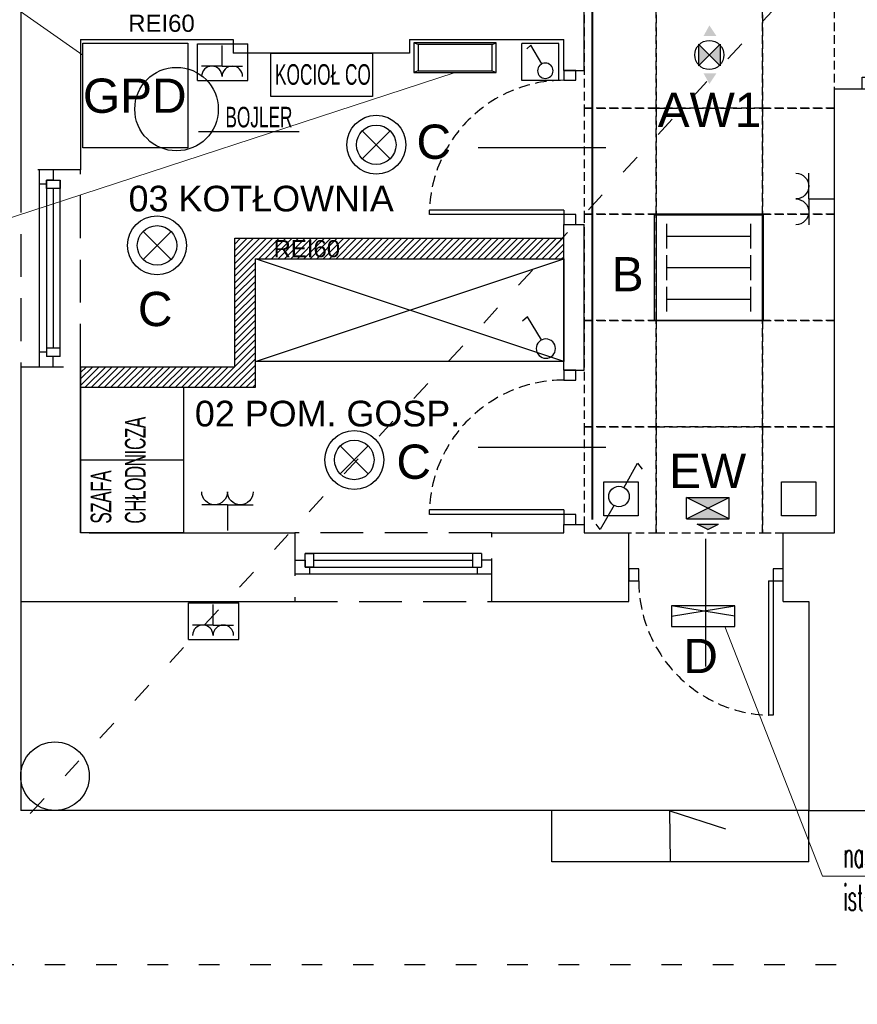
# Model space of a CAD drawing. Header units: millimetres. Extents: x 19325 to 32410, y -4876 to 2807.
# Tile 3 of 72: x 19958 to 20447, y -3290 to -2715. Entities that reach past the tile are written whole.
import ezdxf
from ezdxf import colors
from ezdxf.entities.mleader import LeaderData, LeaderLine
from ezdxf.enums import TextEntityAlignment as Align
from ezdxf.math import Vec2, Vec3

# ---------------------------------------------------------------- set-up
doc = ezdxf.new("R2010")
doc.units = ezdxf.units.MM
for name, pattern in [('ACAD_ISO03W100', [30, 12, -18]), ('DASHED', [0.75, 0.5, -0.25]), ('HIDDEN', [0.375, 0.25, -0.125])]:
    doc.linetypes.add(name, pattern=pattern)
for name, color, linetype, lineweight in [('.WK_WODA_OPIS', 7, 'Continuous', 13), ('2E_INSTA', 40, 'Continuous', 30), ('2E_OPRAWY', 40, 'Continuous', 30), ('2E_OSW-BEZP', 40, 'Continuous', 30), ('2E_OSWIETL', 40, 'Continuous', 30), ('2E_SWIETLOWKI', 40, 'Continuous', 30), ('AMATECH_OPRAWY AWARYJNE', 4, 'Continuous', 30), ('opisy 1', 4, 'Continuous', 13)]:
    doc.layers.add(name, color=color, linetype=linetype, lineweight=lineweight)
for name, color, linetype in [('A-wymiary', 55, 'Continuous'), ('A_drzwi', 3, 'Continuous'), ('A_hatch', 8, 'Continuous'), ('A_meble', 6, 'Continuous'), ('A_okno', 3, 'Continuous'), ('A_opis pom', 1, 'Continuous'), ('A_opis stolarki', 3, 'Continuous'), ('A_OPIS_PPOŻ', 1, 'Continuous'), ('A_SC_MUROWANA_DZIAŁOWA', 42, 'Continuous'), ('A_schody', 3, 'Continuous'), ('A_scianazew', 42, 'Continuous'), ('a_sciany nowe', 2, 'Continuous'), ('A_SUFITY', 2, 'Continuous')]:
    doc.layers.add(name, color=color, linetype=linetype)
doc.styles.add('dar-styl', font='arial.ttf')
doc.styles.add('Opisowy', font='arial.ttf', dxfattribs={"width": 0.8})
doc.styles.add('PITSIMP8', font='pitsimp8')
doc.styles.get("Standard").update_dxf_attribs({"font": 'arial.ttf'})
doc.styles.add('WYMIARY', font='romans.shx', dxfattribs={"width": 0.7})

# ---------------------------------------------------------------- blocks, each defined once
blk = doc.blocks.new('2DEL1116')
for p, q in [((-0.5, 1), (-0.5, 0)), ((-0.45, 0.95), (-0.5, 1)), ((0.5, 1), (-0.5, 1)), ((0.45, 0.95), (0.5, 1)), ((0.5, 0), (0.5, 1)), ((-0.45, 0.95), (-0.45, 0.05)), ((0.45, 0.95), (-0.45, 0.95)), ((0.45, 0.05), (0.45, 0.95)), ((-0.45, 0.05), (-0.5, 0)), ((-0.5, 0), (0.5, 0)), ((-0.45, 0.05), (0.45, 0.05)), ((0.45, 0.05), (0.5, 0))]:
    blk.add_line(p, q)
at = {"linetype": 'ByBlock', "style": 'PITSIMP8', "flags": 9}
for tag, p in [('RAUM/GRUPPE', (-0.305, 0.461)), ('POS.NR.G-LV', (-0.305, 0.441)), ('KENNUNG', (-0.305, 0.381)), ('LEISTUNG', (-0.305, 0.361)), ('FABRIKAT', (-0.305, 0.421)), ('TYP', (-0.305, 0.401)), ('VOLUMENSTROM', (-0.305, 0.341)), ('DRUCK/-STUFE', (-0.305, 0.321)), ('TEMPERATUR', (-0.305, 0.241)), ('ANSCHLUSS', (-0.305, 0.301)), ('GROESSE', (-0.305, 0.281)), ('DN', (-0.305, 0.261)), ('SPANNUNG/FREQUENZ', (-0.305, 0.181)), ('SCHUTZART', (-0.305, 0.201)), ('DREHZAHL', (-0.305, 0.221)), ('GEWICHT', (-0.305, 0.161)), ('FREI', (-0.305, 0.141)), ('FREI', (-0.305, 0.121)), ('FREI', (-0.305, 0.101))]:
    blk.add_attdef(tag, text='', height=0.01, dxfattribs=at).set_placement(p, align=Align.MIDDLE)
blk = doc.blocks.new('*U41')
at = {"color": 0}
for p, q in [((0, -91.5), (-88, -91.5)), ((-88, -94.5), (-88, -91.5)), ((0, -94.5), (-88, -94.5)), ((0, -91.5), (0, -94.5))]:
    blk.add_line(p, q, dxfattribs=at)
for points in [[(8, -6.5), (8, 0), (0, 0), (0, -6.5)], [(8, -101), (8, -94.5), (0, -94.5), (0, -101)]]:
    blk.add_lwpolyline(points, close=True, dxfattribs=at)
at = {"color": 0, "linetype": 'DASHED', "ltscale": 15}
blk.add_arc((0, -94.5), 88, 90, 178.04636, dxfattribs=at)
at = {"layer": 'A_opis stolarki'}
blk.add_line((-56.09, -50.5), (27.54, -50.5), dxfattribs=at)
at = {"layer": 'A_opis stolarki', "ltscale": 0.5, "style": 'dar-styl'}
blk.add_attdef('ODPORNOŚĆ_OGNIOWA', text='', height=15, rotation=90, dxfattribs=at).set_placement((-55.91, -50.5), align=Align.TOP_CENTER)
blk.add_attdef('SYMBOL_DRZWI1', text='', height=14, dxfattribs=at).set_placement((-16.77, -50.5), align=Align.BOTTOM_CENTER)
blk.add_attdef('SYMBOL_DRZWI2', text='', height=14, dxfattribs=at).set_placement((-16.77, -53.5), align=Align.TOP_CENTER)
blk = doc.blocks.new('*U42')
at = {"color": 0}
for p, q in [((0, -91.5), (-88, -91.5)), ((-88, -94.5), (-88, -91.5)), ((0, -94.5), (-88, -94.5)), ((0, -91.5), (0, -94.5))]:
    blk.add_line(p, q, dxfattribs=at)
for points in [[(8, -6.5), (8, 0), (0, 0), (0, -6.5)], [(8, -101), (8, -94.5), (0, -94.5), (0, -101)]]:
    blk.add_lwpolyline(points, close=True, dxfattribs=at)
at = {"color": 0, "linetype": 'DASHED', "ltscale": 15}
blk.add_arc((0, -94.5), 88, 90, 178.04636, dxfattribs=at)
at = {"layer": 'A_opis stolarki'}
blk.add_line((-56.09, -50.5), (27.54, -50.5), dxfattribs=at)
at = {"layer": 'A_opis stolarki', "ltscale": 0.5, "style": 'dar-styl'}
blk.add_attdef('ODPORNOŚĆ_OGNIOWA', text='', height=15, rotation=90, dxfattribs=at).set_placement((-55.91, -50.5), align=Align.TOP_CENTER)
blk.add_attdef('SYMBOL_DRZWI1', text='', height=14, dxfattribs=at).set_placement((-16.77, -50.5), align=Align.BOTTOM_CENTER)
blk.add_attdef('SYMBOL_DRZWI2', text='', height=14, dxfattribs=at).set_placement((-16.77, -53.5), align=Align.TOP_CENTER)
blk = doc.blocks.new('*U44')
at = {"color": 0}
for p, q in [((-28.55, -91.5), (-28.55, -94.5)), ((-28.55, -91.5), (59.45, -91.5)), ((-28.55, -94.5), (59.45, -94.5)), ((59.45, -94.5), (59.45, -91.5))]:
    blk.add_line(p, q, dxfattribs=at)
for points in [[(-36.55, -6.5), (-36.55, 0), (-28.55, 0), (-28.55, -6.5)], [(-36.55, -101), (-36.55, -94.5), (-28.55, -94.5), (-28.55, -101)]]:
    blk.add_lwpolyline(points, close=True, dxfattribs=at)
at = {"color": 0, "linetype": 'DASHED', "ltscale": 15}
blk.add_arc((-28.55, -94.5), 88, 1.9536, 90, dxfattribs=at)
at = {"layer": 'A_opis stolarki'}
blk.add_line((-56.09, -50.5), (27.54, -50.5), dxfattribs=at)
at = {"layer": 'A_opis stolarki', "ltscale": 0.5, "style": 'dar-styl', "text_generation_flag": 2}
blk.add_attdef('ODPORNOŚĆ_OGNIOWA', text='', height=15, rotation=270, dxfattribs=at).set_placement((27.36, -50.5), align=Align.TOP_CENTER)
at = {"layer": 'A_opis stolarki', "ltscale": 0.5, "style": 'dar-styl'}
blk.add_attdef('SYMBOL_DRZWI1', text='', height=14, dxfattribs=at).set_placement((-16.77, -50.5), align=Align.BOTTOM_CENTER)
blk.add_attdef('SYMBOL_DRZWI2', text='', height=14, dxfattribs=at).set_placement((-16.77, -53.5), align=Align.TOP_CENTER)
blk = doc.blocks.new('2DEL_813')
for p, q in [((-1.954, -1.43), (-1.954, 1.43)), ((-1.954, 1.43), (1.954, 1.43)), ((-0.043, -0.305), (-0.043, 1.295)), ((1.954, -1.43), (1.954, 1.43)), ((-0.043, -0.305), (-1.643, -0.305)), ((-0.043, -0.305), (1.557, -0.305)), ((-1.954, -1.43), (1.954, -1.43))]:
    blk.add_line(p, q)
for centre in [(-0.843, -1.105), (0.757, -1.105)]:
    blk.add_arc(centre, 0.8, 0, 180)
at = {"linetype": 'ByBlock', "style": 'PITSIMP8', "flags": 9}
for tag, p in [('SPANNUNG/FREQUENZ', (-0.076, -0.671)), ('VOLUMENSTROM', (-0.076, -0.511)), ('RAUM/GRUPPE', (-0.076, -0.391)), ('DRUCK/-STUFE', (-0.076, -0.531)), ('BEZEICHNUNG', (-0.076, -0.371)), ('TEMPERATUR', (-0.076, -0.611)), ('POS.NR.G-LV', (-0.076, -0.411)), ('ANSCHLUSS', (-0.076, -0.551)), ('SCHUTZART', (-0.076, -0.651)), ('DREHZAHL', (-0.076, -0.631)), ('KENNUNG', (-0.076, -0.471)), ('LEISTUNG', (-0.076, -0.491)), ('FABRIKAT', (-0.076, -0.431)), ('GROESSE', (-0.076, -0.571)), ('GEWICHT', (-0.076, -0.691)), ('FREI', (-0.076, -0.711)), ('FREI', (-0.076, -0.731)), ('FREI', (-0.076, -0.751)), ('TYP', (-0.076, -0.451)), ('DN', (-0.076, -0.591))]:
    blk.add_attdef(tag, text='', height=0.01, dxfattribs=at).set_placement(p, align=Align.MIDDLE)
blk = doc.blocks.new('_None')
blk = doc.blocks.new('*U7')
for p, q in [((0, -91.5), (-88, -91.5)), ((-88, -94.5), (-88, -91.5)), ((0, -94.5), (-88, -94.5)), ((0, -91.5), (0, -94.5))]:
    blk.add_line(p, q)
for points in [[(8, -6.5), (8, 0), (0, 0), (0, -6.5)], [(8, -101), (8, -94.5), (0, -94.5), (0, -101)]]:
    blk.add_lwpolyline(points, close=True)
at = {"linetype": 'DASHED', "ltscale": 15}
blk.add_arc((0, -94.5), 88, 90, 178.04636, dxfattribs=at)
at = {"layer": 'A_opis stolarki'}
blk.add_line((-56.09, -50.5), (27.54, -50.5), dxfattribs=at)
at = {"layer": 'A_opis stolarki', "ltscale": 0.5, "style": 'dar-styl'}
blk.add_attdef('ODPORNOŚĆ_OGNIOWA', text='', height=15, rotation=94.06326, dxfattribs=at).set_placement((-95.88, -56.3), align=Align.TOP_CENTER)
blk.add_attdef('SYMBOL_DRZWI1', text='', height=14, dxfattribs=at).set_placement((-16.77, -50.5), align=Align.BOTTOM_CENTER)
blk.add_attdef('SYMBOL_DRZWI2', text='', height=14, dxfattribs=at).set_placement((-16.77, -53.5), align=Align.TOP_CENTER)
blk = doc.blocks.new('2DEL_506')
for p, q in [((0.5, 1), (-0.5, 1)), ((-0.5, 0.5), (0.5, 1)), ((0.5, 0.5), (-0.5, 1)), ((-0.5, 1), (-0.5, 0)), ((0.5, 0), (0.5, 1)), ((-0.5, 0), (0.5, 0))]:
    blk.add_line(p, q)
at = {"linetype": 'ByBlock', "style": 'PITSIMP8', "flags": 9}
for tag, p in [('VOLUMENSTROM', (-0.219, 0.469)), ('RAUM/GRUPPE', (-0.219, 0.589)), ('BEZEICHNUNG', (-0.219, 0.609)), ('POS.NR.G-LV', (-0.219, 0.569)), ('KENNUNG', (-0.219, 0.509)), ('LEISTUNG', (-0.219, 0.489)), ('FABRIKAT', (-0.219, 0.549)), ('TYP', (-0.219, 0.529)), ('SPANNUNG/FREQUENZ', (-0.219, 0.309)), ('DRUCK/-STUFE', (-0.219, 0.449)), ('TEMPERATUR', (-0.219, 0.369)), ('ANSCHLUSS', (-0.219, 0.429)), ('SCHUTZART', (-0.219, 0.329)), ('DREHZAHL', (-0.219, 0.349)), ('GROESSE', (-0.219, 0.409)), ('DN', (-0.219, 0.389)), ('GEWICHT', (-0.219, 0.289)), ('FREI', (-0.219, 0.269)), ('FREI', (-0.219, 0.249)), ('FREI', (-0.219, 0.229))]:
    blk.add_attdef(tag, text='', height=0.01, dxfattribs=at).set_placement(p, align=Align.MIDDLE)
blk = doc.blocks.new('2DEL_019')
for q in [(-2, 0), (0, -2), (2, 0)]:
    blk.add_line((0, 0), q)
for centre in [(-1, 1), (1, 1)]:
    blk.add_arc(centre, 1, 180, 0)
at = {"linetype": 'ByBlock', "style": 'PITSIMP8', "flags": 9}
for tag, p in [('SPANNUNG/FREQUENZ', (-0.164, 0.195)), ('VOLUMENSTROM', (-0.164, 0.355)), ('RAUM/GRUPPE', (-0.164, 0.475)), ('DRUCK/-STUFE', (-0.164, 0.335)), ('BEZEICHNUNG', (-0.164, 0.495)), ('TEMPERATUR', (-0.164, 0.255)), ('POS.NR.G-LV', (-0.164, 0.455)), ('ANSCHLUSS', (-0.164, 0.315)), ('SCHUTZART', (-0.164, 0.215)), ('DREHZAHL', (-0.164, 0.235)), ('KENNUNG', (-0.164, 0.395)), ('LEISTUNG', (-0.164, 0.375)), ('FABRIKAT', (-0.164, 0.435)), ('GROESSE', (-0.164, 0.295)), ('GEWICHT', (-0.164, 0.175)), ('FREI', (-0.164, 0.155)), ('FREI', (-0.164, 0.135)), ('FREI', (-0.164, 0.115)), ('TYP', (-0.164, 0.415)), ('DN', (-0.164, 0.275))]:
    blk.add_attdef(tag, text='', height=0.01, dxfattribs=at).set_placement(p, align=Align.MIDDLE)
blk = doc.blocks.new('2DEL_487')
for p, q in [((-0.346, -0.682), (-1.422, -2.474)), ((-1.422, -2.474), (-1.808, -2.132))]:
    blk.add_line(p, q)
blk.add_circle((0, 0), 0.75)
at = {"linetype": 'ByBlock', "style": 'PITSIMP8', "flags": 9}
for tag, p in [('VOLUMENSTROM', (-0.296, 0.015)), ('RAUM/GRUPPE', (-0.296, 0.135)), ('DRUCK/-STUFE', (-0.296, -0.005)), ('BEZEICHNUNG', (-0.296, 0.155)), ('POS.NR.G-LV', (-0.296, 0.115)), ('KENNUNG', (-0.296, 0.055)), ('LEISTUNG', (-0.296, 0.035)), ('FABRIKAT', (-0.296, 0.095)), ('TYP', (-0.296, 0.075)), ('SPANNUNG/FREQUENZ', (-0.296, -0.145)), ('TEMPERATUR', (-0.296, -0.085)), ('ANSCHLUSS', (-0.296, -0.025)), ('SCHUTZART', (-0.296, -0.125)), ('DREHZAHL', (-0.296, -0.105)), ('GROESSE', (-0.296, -0.045)), ('GEWICHT', (-0.296, -0.165)), ('FREI', (-0.296, -0.185)), ('FREI', (-0.296, -0.205)), ('FREI', (-0.296, -0.225)), ('DN', (-0.296, -0.065))]:
    blk.add_attdef(tag, text='', height=0.01, dxfattribs=at).set_placement(p, align=Align.MIDDLE)
blk = doc.blocks.new('2DEL_739')
for p, q in [((0.102, 0.102), (-0.102, -0.102)), ((-0.102, 0.102), (0.102, -0.102))]:
    blk.add_line(p, q)
for radius in [0.215, 0.1443]:
    blk.add_circle((0, 0), radius)
at = {"linetype": 'ByBlock', "style": 'PITSIMP8', "flags": 9}
for tag, p in [('RAUM/GRUPPE', (-0.1743, 0.0985)), ('BEZEICHNUNG', (-0.1743, 0.1185)), ('POS.NR.G-LV', (-0.1743, 0.0785)), ('KENNUNG', (-0.1743, 0.0185)), ('LEISTUNG', (-0.1743, -0.0015)), ('FABRIKAT', (-0.1743, 0.0585)), ('TYP', (-0.1743, 0.0385)), ('VOLUMENSTROM', (-0.1743, -0.0215)), ('DRUCK/-STUFE', (-0.1743, -0.0415)), ('ANSCHLUSS', (-0.1743, -0.0615)), ('TEMPERATUR', (-0.1743, -0.1215)), ('DREHZAHL', (-0.1743, -0.1415)), ('GROESSE', (-0.1743, -0.0815)), ('DN', (-0.1743, -0.1015)), ('SPANNUNG/FREQUENZ', (-0.1743, -0.1815)), ('SCHUTZART', (-0.1743, -0.1615)), ('GEWICHT', (-0.1743, -0.2015)), ('FREI', (-0.1743, -0.2215)), ('FREI', (-0.1743, -0.2415)), ('FREI', (-0.1743, -0.2615))]:
    blk.add_attdef(tag, text='', height=0.01, dxfattribs=at).set_placement(p, align=Align.MIDDLE)
blk = doc.blocks.new('2DEL_520')
for p, q in [((0.5, -0.5), (-0.5, 0.5)), ((-0.5, -0.5), (0.5, 0.5)), ((-0.5, 0.5), (0.5, 0.5)), ((-0.5, -0.5), (-0.5, 0.5)), ((0.5, -0.5), (0.5, 0.5)), ((-0.498, -0.5), (0.5, -0.5)), ((0, -1), (-0.25, -0.75)), ((-0.25, -0.75), (0.25, -0.75)), ((0, -1), (0.25, -0.75))]:
    blk.add_line(p, q)
for points in [[(-0.5, 0.5), (0, 0), (0.5, 0.5)], [(-0.5, -0.5), (0, 0), (0.5, -0.5)], [(0.25, -0.75), (-0.25, -0.75), (0, -1)]]:
    blk.add_solid(points)
at = {"linetype": 'ByBlock', "style": 'PITSIMP8', "flags": 9}
for tag, p in [('VOLUMENSTROM', (-0.513, 0.067)), ('DRUCK/-STUFE', (-0.513, 0.047)), ('BEZEICHNUNG', (-0.513, 0.207)), ('RAUM/GRUPPE', (-0.513, 0.187)), ('POS.NR.G-LV', (-0.513, 0.167)), ('ANSCHLUSS', (-0.513, 0.027)), ('KENNUNG', (-0.513, 0.107)), ('LEISTUNG', (-0.513, 0.087)), ('FABRIKAT', (-0.513, 0.147)), ('GROESSE', (-0.513, 0.007)), ('TYP', (-0.513, 0.127)), ('SPANNUNG/FREQUENZ', (-0.513, -0.093)), ('TEMPERATUR', (-0.513, -0.033)), ('SCHUTZART', (-0.513, -0.073)), ('DREHZAHL', (-0.513, -0.053)), ('GEWICHT', (-0.513, -0.113)), ('FREI', (-0.513, -0.133)), ('FREI', (-0.513, -0.153)), ('FREI', (-0.513, -0.173)), ('DN', (-0.513, -0.013))]:
    blk.add_attdef(tag, text='', height=0.01, dxfattribs=at).set_placement(p, align=Align.MIDDLE)
blk = doc.blocks.new('2DEL_809')
for p, q in [((-1.43, -1.43), (-1.43, 1.43)), ((-1.43, 1.43), (1.43, 1.43)), ((-0.114, -0.132), (0.746, 1.301)), ((0.746, 1.301), (1.055, 1.028)), ((1.43, -1.43), (1.43, 1.43)), ((-1.43, -1.43), (1.43, -1.43))]:
    blk.add_line(p, q)
blk.add_circle((-0.391, -0.678), 0.6)
at = {"linetype": 'ByBlock', "style": 'PITSIMP8', "flags": 9}
for tag, p in [('VOLUMENSTROM', (-0.336, -0.618)), ('DRUCK/-STUFE', (-0.336, -0.638)), ('BEZEICHNUNG', (-0.336, -0.478)), ('RAUM/GRUPPE', (-0.336, -0.498)), ('TEMPERATUR', (-0.336, -0.718)), ('POS.NR.G-LV', (-0.336, -0.518)), ('ANSCHLUSS', (-0.336, -0.658)), ('SCHUTZART', (-0.336, -0.758)), ('DREHZAHL', (-0.336, -0.738)), ('KENNUNG', (-0.336, -0.578)), ('LEISTUNG', (-0.336, -0.598)), ('FABRIKAT', (-0.336, -0.538)), ('GROESSE', (-0.336, -0.678)), ('TYP', (-0.336, -0.558)), ('DN', (-0.336, -0.698)), ('SPANNUNG/FREQUENZ', (-0.336, -0.778)), ('GEWICHT', (-0.336, -0.798)), ('FREI', (-0.336, -0.818)), ('FREI', (-0.336, -0.838)), ('FREI', (-0.336, -0.858))]:
    blk.add_attdef(tag, text='', height=0.01, dxfattribs=at).set_placement(p, align=Align.MIDDLE)
blk = doc.blocks.new('2DEL_078')
at = {"color": 0}
for p, q in [((-0.3844, 0.1818), (-0.3844, 0.4182)), ((0.3844, 0.1818), (0.3844, 0.4182)), ((-0.3844, -0.1182), (-0.3844, 0.1182)), ((0.3844, -0.1182), (0.3844, 0.1182)), ((-0.3844, -0.4182), (-0.3844, -0.1818)), ((0.3844, -0.4182), (0.3844, -0.1818))]:
    blk.add_line(p, q, dxfattribs=at)
for p, q in [((-0.3844, 0.3), (0.3844, 0.3)), ((-0.3844, 0), (0.3844, 0)), ((-0.3844, -0.3), (0.3844, -0.3))]:
    blk.add_line(p, q)
blk.add_lwpolyline([(-0.5, -0.5), (0.5, -0.5), (0.5, 0.5), (-0.5, 0.5)], close=True)
at = {"linetype": 'ByBlock', "style": 'PITSIMP8', "flags": 9}
for tag, p in [('RAUM/GRUPPE', (-0.2341, 0.1393)), ('BEZEICHNUNG', (-0.2341, 0.1593)), ('POS.NR.G-LV', (-0.2341, 0.1193)), ('FABRIKAT', (-0.2341, 0.0993)), ('VOLUMENSTROM', (-0.2341, 0.0193)), ('DRUCK/-STUFE', (-0.2341, -0.0007)), ('KENNUNG', (-0.2341, 0.0593)), ('LEISTUNG', (-0.2341, 0.0393)), ('TYP', (-0.2341, 0.0793)), ('TEMPERATUR', (-0.2341, -0.0807)), ('ANSCHLUSS', (-0.2341, -0.0207)), ('GROESSE', (-0.2341, -0.0407)), ('DN', (-0.2341, -0.0607)), ('SPANNUNG/FREQUENZ', (-0.2341, -0.1407)), ('SCHUTZART', (-0.2341, -0.1207)), ('DREHZAHL', (-0.2341, -0.1007)), ('GEWICHT', (-0.2341, -0.1607)), ('FREI', (-0.2341, -0.1807)), ('FREI', (-0.2341, -0.2007)), ('FREI', (-0.2341, -0.2207))]:
    blk.add_attdef(tag, text='', height=0.01, dxfattribs=at).set_placement(p, align=Align.MIDDLE)
blk = doc.blocks.new('2DEL_495')
for p, q in [((0.354, 0.354), (-0.354, -0.354)), ((-0.354, 0.354), (0.354, -0.354))]:
    blk.add_line(p, q)
blk.add_circle((0, 0), 0.5)
at = {"linetype": 'ByBlock', "style": 'PITSIMP8', "flags": 9}
for tag, p in [('RAUM/GRUPPE', (-0.217, 0.424)), ('BEZEICHNUNG', (-0.217, 0.444)), ('POS.NR.G-LV', (-0.217, 0.404)), ('KENNUNG', (-0.217, 0.344)), ('FABRIKAT', (-0.217, 0.384)), ('TYP', (-0.217, 0.364)), ('SPANNUNG/FREQUENZ', (-0.217, 0.144)), ('VOLUMENSTROM', (-0.217, 0.304)), ('DRUCK/-STUFE', (-0.217, 0.284)), ('TEMPERATUR', (-0.217, 0.204)), ('ANSCHLUSS', (-0.217, 0.264)), ('SCHUTZART', (-0.217, 0.164)), ('DREHZAHL', (-0.217, 0.184)), ('LEISTUNG', (-0.217, 0.324)), ('GROESSE', (-0.217, 0.244)), ('GEWICHT', (-0.217, 0.124)), ('FREI', (-0.217, 0.104)), ('FREI', (-0.217, 0.084)), ('FREI', (-0.217, 0.064)), ('DN', (-0.217, 0.224))]:
    blk.add_attdef(tag, text='', height=0.01, dxfattribs=at).set_placement(p, align=Align.MIDDLE)
blk = doc.blocks.new('2DEL_066')
for p, q in [((0.25, 0.25), (-0.25, -0.25)), ((-0.25, 0.25), (0.25, 0.25)), ((0.25, -0.25), (-0.25, 0.25)), ((0.25, -0.25), (-0.25, 0.25)), ((-0.25, -0.25), (0.25, 0.25)), ((-0.25, -0.25), (0.25, -0.25))]:
    blk.add_line(p, q)
for points in [[(0.25, 0.25), (0, 0), (-0.25, 0.25)], [(-0.25, -0.25), (0, 0), (0.25, -0.25)]]:
    blk.add_solid(points)
at = {"linetype": 'ByBlock', "style": 'PITSIMP8', "flags": 9}
for tag, p in [('VOLUMENSTROM', (-0.262, 0.021)), ('RAUM/GRUPPE', (-0.262, 0.141)), ('DRUCK/-STUFE', (-0.262, 0.001)), ('BEZEICHNUNG', (-0.262, 0.161)), ('POS.NR.G-LV', (-0.262, 0.121)), ('KENNUNG', (-0.262, 0.061)), ('LEISTUNG', (-0.262, 0.041)), ('FABRIKAT', (-0.262, 0.101)), ('TYP', (-0.262, 0.081)), ('SPANNUNG/FREQUENZ', (-0.262, -0.139)), ('TEMPERATUR', (-0.262, -0.079)), ('ANSCHLUSS', (-0.262, -0.019)), ('SCHUTZART', (-0.262, -0.119)), ('DREHZAHL', (-0.262, -0.099)), ('GROESSE', (-0.262, -0.039)), ('GEWICHT', (-0.262, -0.159)), ('FREI', (-0.262, -0.179)), ('FREI', (-0.262, -0.199)), ('FREI', (-0.262, -0.219)), ('DN', (-0.262, -0.059))]:
    blk.add_attdef(tag, text='', height=0.01, dxfattribs=at).set_placement(p, align=Align.MIDDLE)
blk = doc.blocks.new('AW1')
at = {"layer": '2E_OSW-BEZP', "xscale": 25, "yscale": 25, "zscale": 25}
blk.add_blockref('2DEL_066', (59966.63, -882.37), dxfattribs=at)
at = {"layer": '2E_OSWIETL', "xscale": 17, "yscale": 17, "zscale": 17}
blk.add_blockref('2DEL_495', (59966.63, -882.37), dxfattribs=at)
blk = doc.blocks.new('AW2')
at = {"layer": '2E_OSW-BEZP'}
for points in [[(59955.61, -964.97), (59949.36, -961.52), (59955.61, -957.36)], [(59977.27, -957.36), (59983.52, -961.52), (59977.27, -964.97)]]:
    blk.add_solid(points, dxfattribs=at)
at = {"layer": 'A-wymiary', "lineweight": -3}
blk.add_blockref('AW1', (0, -79.19), dxfattribs=at)
blk = doc.blocks.new('2DEL_006')
for p, q in [((0.389, 0.676), (1.432, 2.599)), ((1.432, 2.599), (1.808, 2.132)), ((-0.379, -0.673), (-1.456, -2.568)), ((-1.456, -2.568), (-1.789, -2.148))]:
    blk.add_line(p, q)
blk.add_circle((0, 0), 0.797)
at = {"linetype": 'ByBlock', "style": 'PITSIMP8', "flags": 9}
for tag, p in [('VOLUMENSTROM', (-0.262, 0.021)), ('RAUM/GRUPPE', (-0.262, 0.141)), ('DRUCK/-STUFE', (-0.262, 0.001)), ('BEZEICHNUNG', (-0.262, 0.161)), ('POS.NR.G-LV', (-0.262, 0.121)), ('KENNUNG', (-0.262, 0.061)), ('LEISTUNG', (-0.262, 0.041)), ('FABRIKAT', (-0.262, 0.101)), ('TYP', (-0.262, 0.081)), ('SPANNUNG/FREQUENZ', (-0.262, -0.139)), ('TEMPERATUR', (-0.262, -0.079)), ('ANSCHLUSS', (-0.262, -0.019)), ('SCHUTZART', (-0.262, -0.119)), ('DREHZAHL', (-0.262, -0.099)), ('GROESSE', (-0.262, -0.039)), ('GEWICHT', (-0.262, -0.159)), ('FREI', (-0.262, -0.179)), ('FREI', (-0.262, -0.199)), ('FREI', (-0.262, -0.219)), ('DN', (-0.262, -0.059))]:
    blk.add_attdef(tag, text='', height=0.01, dxfattribs=at).set_placement(p, align=Align.MIDDLE)

msp = doc.modelspace()

# ---------------------------------------------------------------- hatches: boundary and pattern name
at = {"layer": 'A_hatch'}
h = msp.add_hatch(dxfattribs=at)
h.set_pattern_fill('COMMON_BRICK', color=256)
h.set_pattern_definition([(45, (126731.333, 2800.716), (-1.88090404, 1.88090404), [])])
h.paths.add_polyline_path([(19993.98, -2929.48), (19993.98, -2917.48), (20083.98, -2917.48), (20083.98, -2842.48), (20275.98, -2842.48), (20275.98, -2854.48), (20095.98, -2854.48), (20095.98, -2929.48)])
h.paths.add_polyline_path([(20226.98, -2181.47), (20226.98, -2418.47), (20275.98, -2418.47), (20275.98, -2481.47), (20287.98, -2481.47), (20287.98, -2418.47), (20302.98, -2418.47), (20302.98, -2406.47), (20238.98, -2406.47), (20238.98, -2284.47), (20238.98, -2284.47), (20238.98, -2181.47)])
h.paths.add_polyline_path([(20158.98, -2156.47), (20158.98, -2181.47), (20248.98, -2181.47), (20248.98, -2156.47)])
h.paths.add_polyline_path([(20402.98, -2418.47), (20402.98, -2406.47), (20438.98, -2406.47), (20438.98, -2418.47)])

# ---------------------------------------------------------------- linework, layer by layer
at = {"linetype": 'DASHED', "ltscale": 50}
for points in [[(19993.98, -2802.47), (19958.98, -2802.48), (19958.98, -2917.47), (19993.98, -2917.47)], [(20118.98, -3014.47), (20118.98, -3054.47), (20233.98, -3054.47), (20233.98, -3014.47)]]:
    msp.add_lwpolyline(points, close=True, dxfattribs=at)
at = {"layer": 'A_meble'}
for p, q in [((20095.98, -2914.48), (20275.98, -2854.48)), ((20275.98, -2914.47), (20095.98, -2854.48)), ((20053.98, -2971.97), (19993.98, -2971.97))]:
    msp.add_line(p, q, dxfattribs=at)
for points in [[(20104.95, -2734.47), (20164.38, -2734.47), (20164.38, -2759.75), (20104.95, -2759.75)], [(20095.98, -2854.48), (20275.98, -2854.48), (20275.98, -2914.48), (20095.98, -2914.48)], [(19993.98, -3014.47), (19993.98, -2929.48), (20053.98, -2929.48), (20053.98, -3014.47)]]:
    msp.add_lwpolyline(points, close=True, dxfattribs=at)
msp.add_circle((20049.96, -2767.07), 24.38, dxfattribs=at)
at = {"layer": 'A_okno'}
for p, q in [((19969.97, -2810.97, 0), (19969.97, -2802.47, 0)), ((19977.97, -2802.47, 0), (19977.97, -2808.47, 0)), ((19973.97, -2808.47, 0), (19981.97, -2808.47, 0)), ((19973.97, -2813.47, 0), (19973.97, -2808.47, 0)), ((19977.97, -2808.47, 0), (19973.97, -2808.47, 0)), ((19973.97, -2808.47, 0), (19973.98, -2859.98, -0.02)), ((19981.98, -2859.98, -0.02), (19981.97, -2808.47, 0)), ((19981.97, -2808.47, 0), (19981.97, -2813.47, 0)), ((19973.97, -2810.97, 0), (19969.97, -2810.97, 0)), ((19969.98, -2859.98, -0.02), (19969.97, -2810.97, 0)), ((19977.47, -2813.47, 0), (19973.97, -2813.47, 0)), ((19981.97, -2813.47, 0), (19973.97, -2813.47, 0)), ((19977.97, -2813.47, 0), (19977.98, -2859.98, -0.02)), ((19981.97, -2813.47, 0), (19978.47, -2813.47, 0)), ((19969.98, -2917.48, -0.05), (19969.98, -2859.98, -0.02)), ((19973.98, -2859.98, -0.02), (19973.98, -2911.48, -0.04)), ((19977.98, -2859.98, -0.02), (19977.98, -2906.48, -0.04)), ((19981.98, -2911.48, -0.05), (19981.98, -2859.98, -0.02)), ((19973.98, -2906.48, -0.04), (19981.98, -2906.48, -0.04)), ((19973.98, -2908.98, -0.04), (19969.98, -2908.98, -0.04)), ((19981.98, -2911.48, -0.04), (19973.98, -2911.48, -0.04)), ((19977.98, -2917.48, -0.04), (19977.98, -2911.48, -0.04)), ((20176.48, -3026.47, -0.02), (20124.98, -3026.47, 0)), ((20124.98, -3034.47, 0), (20124.98, -3026.47, 0)), ((20124.98, -3026.47, 0), (20129.98, -3026.47, 0)), ((20129.98, -3026.47, 0), (20129.98, -3029.97, 0)), ((20129.98, -3026.47, 0), (20129.98, -3034.47, 0)), ((20227.98, -3026.47, -0.05), (20176.48, -3026.47, -0.02)), ((20222.98, -3034.47, -0.04), (20222.98, -3026.47, -0.04)), ((20227.98, -3026.47, -0.04), (20227.98, -3034.47, -0.04)), ((20118.98, -3030.47, 0), (20124.98, -3030.47, 0)), ((20124.98, -3030.47, 0), (20124.98, -3034.47, 0)), ((20129.98, -3034.47, 0), (20124.98, -3034.47, 0)), ((20124.98, -3034.47, 0), (20176.48, -3034.47, -0.02)), ((20127.48, -3034.47, 0), (20127.48, -3038.47, 0)), ((20129.98, -3030.47, 0), (20176.48, -3030.47, -0.02)), ((20129.98, -3030.97, 0), (20129.98, -3034.47, 0)), ((20176.48, -3030.47, -0.02), (20222.98, -3030.47, -0.04)), ((20176.48, -3034.47, -0.02), (20227.98, -3034.47, -0.04)), ((20225.48, -3034.47, -0.04), (20225.48, -3038.47, -0.04)), ((20233.98, -3030.47, -0.04), (20227.98, -3030.47, -0.04)), ((20127.48, -3038.47, 0), (20118.98, -3038.47, 0)), ((20176.48, -3038.47, -0.02), (20127.48, -3038.47, 0)), ((20233.98, -3038.47, -0.05), (20176.48, -3038.47, -0.02))]:
    msp.add_line(p, q, dxfattribs=at)
at = {"layer": 'A_SC_MUROWANA_DZIAŁOWA', "color": 2, "lineweight": 40}
msp.add_line((20292.57, -2405.73), (20292.57, -3006.59), dxfattribs=at)
at = {"layer": 'A_SC_MUROWANA_DZIAŁOWA', "linetype": 'ACAD_ISO03W100'}
msp.add_line((19883.01, -3266.41), (20433.98, -2670.56), dxfattribs=at)
at = {"layer": 'A_SC_MUROWANA_DZIAŁOWA'}
for p, q in [((20082.98, -2726.47), (20082.98, -2734.47)), ((20185.98, -2726.47), (20185.98, -2734.47)), ((20185.98, -2734.47), (20082.98, -2734.47)), ((20458.98, -2755.47), (20433.98, -2755.47)), ((20121.52, -2780.24), (20062.7, -2780.24))]:
    msp.add_line(p, q, dxfattribs=at)
at = {"layer": 'A_SC_MUROWANA_DZIAŁOWA', "linetype": 'ACAD_ISO03W100'}
msp.add_lwpolyline([(19883.01, -3266.41), (21030.34, -3266.41), (21030.34, -1447.29), (19883.01, -1447.29)], close=True, dxfattribs=at)
at = {"layer": 'A_SC_MUROWANA_DZIAŁOWA'}
for points in [[(20287.98, -2744.47), (20287.98, -2571.47)], [(19993.98, -2726.47), (20082.98, -2726.47)], [(20185.98, -2726.47), (20275.98, -2726.47)], [(20275.98, -2744.47), (20275.98, -2726.47)], [(20275.98, -2744.47), (20287.98, -2744.47)], [(20433.98, -2854.47), (20433.98, -2755.47)], [(20275.98, -2919.47), (20275.98, -2834.47)], [(20275.98, -2834.47), (20287.98, -2834.47)], [(20287.98, -2866.47), (20287.98, -2834.47)], [(20433.98, -3014.47), (20433.98, -2854.47)], [(20287.98, -2919.47), (20287.98, -2866.47)]]:
    msp.add_lwpolyline(points, dxfattribs=at)
at = {"layer": 'A_schody'}
for p, q in [((19958.98, -3054.47), (19958.98, -3176.47)), ((20418.98, -3176.47), (19958.98, -3176.47)), ((20268.98, -3206.47), (20268.98, -3176.47)), ((20338.24, -3206.4), (20337.98, -3176.66)), ((20337.98, -3176.66), (20370.46, -3187.21)), ((20418.98, -3206.47), (20418.98, -3176.47)), ((20418.98, -3206.47), (20268.98, -3206.47))]:
    msp.add_line(p, q, dxfattribs=at)
at = {"layer": 'A_scianazew'}
for p, q in [((19958.98, -2632.48), (19958.98, -2802.47)), ((19958.98, -2917.47), (19958.98, -3054.47)), ((20275.98, -2919.47), (20287.98, -2919.47)), ((20275.98, -3014.47), (20275.98, -3009.47)), ((20275.98, -3009.47), (20287.98, -3009.47)), ((20287.98, -3009.47), (20287.98, -3014.47)), ((19998.98, -3014.47), (19993.98, -3014.47)), ((20233.98, -3014.47), (20275.98, -3014.47)), ((19958.98, -3054.47), (19958.98, -3054.47)), ((19958.98, -3054.47), (20118.98, -3054.47))]:
    msp.add_line(p, q, dxfattribs=at)
for points in [[(19993.98, -2726.47), (19993.98, -2802.47)], [(19993.98, -2917.47), (19993.98, -3014.47)], [(19998.98, -3014.47), (20118.98, -3014.47)], [(20287.98, -3014.47), (20313.98, -3014.47)], [(20313.98, -3054.47), (20313.98, -3014.47)], [(20403.98, -3014.47), (20433.98, -3014.47)], [(20403.98, -3054.47), (20403.98, -3014.47)], [(20233.98, -3054.47), (20313.98, -3054.47)], [(20403.98, -3054.47), (20418.98, -3054.47), (20418.98, -3176.47), (20629.98, -3176.47)]]:
    msp.add_lwpolyline(points, dxfattribs=at)
msp.add_circle((19978.98, -3156.47), 20, dxfattribs=at)
at = {"layer": 'a_sciany nowe'}
for p, q in [((20275.98, -2854.48), (20275.98, -2842.48)), ((19993.98, -2929.48), (19993.98, -2917.48))]:
    msp.add_line(p, q, dxfattribs=at)
for points in [[(19993.98, -2917.48), (20083.98, -2917.48), (20083.98, -2842.48), (20275.98, -2842.48)], [(19993.98, -2929.48), (20095.98, -2929.48), (20095.98, -2854.48), (20275.98, -2854.48)]]:
    msp.add_lwpolyline(points, dxfattribs=at)
at = {"layer": 'A_SUFITY', "color": 3, "linetype": 'HIDDEN', "ltscale": 20}
for points in [[(20287.98, -2766.47), (20329.98, -2766.47), (20329.98, -2704.47), (20287.98, -2704.47)], [(20329.98, -2766.47), (20391.98, -2766.47), (20391.98, -2704.47), (20329.98, -2704.47)], [(20391.98, -2766.47), (20433.98, -2766.47), (20433.98, -2704.47), (20391.98, -2704.47)], [(20287.98, -2828.47), (20329.98, -2828.47), (20329.98, -2766.47), (20287.98, -2766.47)], [(20329.98, -2828.47), (20391.98, -2828.47), (20391.98, -2766.47), (20329.98, -2766.47)], [(20391.98, -2828.47), (20433.98, -2828.47), (20433.98, -2766.47), (20391.98, -2766.47)], [(20287.98, -2890.47), (20329.98, -2890.47), (20329.98, -2828.47), (20287.98, -2828.47)], [(20391.98, -2890.47), (20433.98, -2890.47), (20433.98, -2828.47), (20391.98, -2828.47)], [(20287.98, -2952.47), (20329.98, -2952.47), (20329.98, -2890.47), (20287.98, -2890.47)], [(20329.98, -2952.47), (20391.98, -2952.47), (20391.98, -2890.47), (20329.98, -2890.47)], [(20391.98, -2952.47), (20433.98, -2952.47), (20433.98, -2890.47), (20391.98, -2890.47)], [(20287.98, -3014.47), (20329.98, -3014.47), (20329.98, -2952.47), (20287.98, -2952.47)], [(20329.98, -3014.47), (20391.98, -3014.47), (20391.98, -2952.47), (20329.98, -2952.47)], [(20391.98, -3014.47), (20433.98, -3014.47), (20433.98, -2952.47), (20391.98, -2952.47)]]:
    msp.add_lwpolyline(points, close=True, dxfattribs=at)
at = {"layer": 'A_SUFITY', "color": 3}
for points in [[(20329.98, -2890.47), (20391.98, -2890.47), (20391.98, -2828.47), (20329.98, -2828.47)], [(20319.43, -3004.59), (20299.43, -3004.59), (20299.43, -2984.59), (20319.43, -2984.59)], [(20423.12, -3004.59), (20403.12, -3004.59), (20403.12, -2984.59), (20423.12, -2984.59)]]:
    msp.add_lwpolyline(points, close=True, dxfattribs=at)

# ---------------------------------------------------------------- block references
at = {"layer": '2E_INSTA', "yscale": 7.5, "zscale": 7.5}
for name, p, xscale in [('2DEL_813', (20076.87, -2739.7), 7.5), ('2DEL_809', (20262.3, -2739.58, -1.56), -7.5), ('2DEL_006', (20308.24, -2993.23), 7.5), ('2DEL_019', (20079.65, -2998.02, -0.52), -7.5), ('2DEL_813', (20071.62, -3065.99), 7.5)]:
    msp.add_blockref(name, p, dxfattribs=dict(at, xscale=xscale))
at = {"layer": '2E_INSTA', "xscale": -7.5, "yscale": 7.5, "zscale": 7.5}
for name, p, rotation in [('2DEL_019', (20418.98, -2819.54), 90), ('2DEL_487', (20265.55, -2906.87, -1.56), 180)]:
    msp.add_blockref(name, p, dxfattribs=dict(at, rotation=rotation))
at = {"layer": '2E_OPRAWY', "xscale": 63.9, "yscale": 61.3, "zscale": 63.9}
msp.add_blockref('2DEL_078', (20360.65, -2859.61), dxfattribs=at)
at = {"layer": '2E_OSW-BEZP', "xscale": 25, "yscale": 12.5, "zscale": 25}
msp.add_blockref('2DEL_520', (20360.12, -3000.07, 360), dxfattribs=at)
at = {"layer": '2E_OSWIETL'}
for name, p, xscale, yscale, zscale in [('2DEL_739', (20153.71, -2971.88), 80, 80, 80), ('2DEL_506', (20357.37, -3069.04), 37, 12, 37)]:
    msp.add_blockref(name, p, dxfattribs=dict(at, xscale=xscale, yscale=yscale, zscale=zscale))
at = {"layer": '2E_SWIETLOWKI', "xscale": 48, "yscale": 17.25, "zscale": 48}
msp.add_blockref('2DEL1116', (20212.54, -2745.66), dxfattribs=at)
at = {"layer": 'A-wymiary', "lineweight": -3, "rotation": 270}
msp.add_blockref('AW2', (21322.53, 57231.16), dxfattribs=at)
at = {"layer": 'A_drzwi'}
for name, p, xscale, yscale, zscale in [('*U44', (20490.07, -2645.47), 1.089108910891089, 1.089108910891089, 1.089108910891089), ('*U42', (20275.98, -2744.47), 0.8910781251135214, 0.8910781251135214, 0.8910781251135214), ('*U41', (20275.98, -2919.47), 0.8910781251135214, 0.8910781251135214, 0.8910781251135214)]:
    msp.add_blockref(name, p, dxfattribs=dict(at, xscale=xscale, yscale=yscale, zscale=zscale))
at = {"layer": 'A_drzwi', "xscale": 0.8910891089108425, "yscale": 0.8910891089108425, "zscale": 0.8910891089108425, "rotation": 89.99999999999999}
msp.add_blockref('*U7', (20313.98, -3042.53), dxfattribs=at)

# ---------------------------------------------------------------- texts
at = {"layer": 'A_opis pom'}
for s, p in [('03 KOTŁOWNIA', (20021.95, -2826.8)), ('02 POM. GOSP.', (20060.65, -2952.31))]:
    msp.add_text(s, height=15, dxfattribs=at).set_placement(p)
at = {"layer": 'A_OPIS_PPOŻ', "insert": (20041.18, -2717.01), "char_height": 10, "width": 66.5234, "attachment_point": 5, "style": 'dar-styl'}
msp.add_mtext('REI60', dxfattribs=at)
at = {"layer": 'AMATECH_OPRAWY AWARYJNE', "linetype": 'ByBlock', "style": 'Opisowy'}
for s, p in [('GPD', (19995.3, -2769.24, 0)), ('AW1 ', (20330.85, -2777.56, 0)), ('B', (20303.98, -2873.45, 0)), ('C', (20178.31, -2982.9, 0)), ('EW ', (20337.5, -2988.24, 0)), ('D', (20345.81, -3096.31, 0.26))]:
    msp.add_text(s, height=20, dxfattribs=at).set_placement(p)
at = {"layer": 'opisy 1', "width": 0.6}
for s, p in [('KOCIOŁ CO', (20107.48, -2752.85)), ('BOJLER', (20078.5, -2777.73))]:
    msp.add_text(s, height=12, rotation=0.00003, dxfattribs=at).set_placement(p)
at = {"layer": 'opisy 1', "insert": (20032.03, -3009.09), "char_height": 12, "width": 175.6909, "attachment_point": 7, "rotation": 90.00003}
msp.add_mtext('{\\W0.6;\\T0.95;SZAFA\\PCHŁODNICZA}', dxfattribs=at)

# ---------------------------------------------------------------- next in the draw order: leaders
at = {"layer": '.WK_WODA_OPIS'}
ml = msp.add_multileader_mtext('Standard', dxfattribs=at)
ml.set_content('{\\W0.5;istn. GPD \\Pszafka wisząca CCTV\\Pdla kamer w budynku}', color=256, style='WYMIARY')
ml.set_leader_properties(linetype='ByLayer', lineweight=-1)
ml.set_arrow_properties(name='NONE')
ml.build(insert=Vec2(0, 0))
ml.multileader.update_dxf_attribs({"text_left_attachment_type": 6, "text_right_attachment_type": 6, "text_top_attachment_type": 0, "text_bottom_attachment_type": 0, "dogleg_length": 86.36, "arrow_head_size": 5})
ctx = ml.context
ctx.base_point, ctx.char_height, ctx.arrow_head_size, ctx.landing_gap_size, ctx.plane_origin = Vec3(19686.63, -2615.93, 3941.31), 15, 5, 1.25, Vec3(-856623.58, 6519944.18, 3941.31)
ctx.left_attachment, ctx.right_attachment = 6, 6
notes = []
notes.append((ctx, [(0, (1, 1, 0), (19824.57, -2615.93, 3941.31), (-1, 0), 10.8, [(0, [(19995.3, -2735.51, 3941.31)], 256, [])])]))
ctx.mtext.insert, ctx.mtext.line_spacing_style = Vec3(19687.88, -2595.93, 3941.31), 2
ctx.mtext.has_bg_fill, ctx.mtext.bg_color, ctx.mtext.bg_scale_factor, ctx.mtext.bg_transparency, ctx.mtext.use_window_bg_color = 1, -1027028792, 1.5, 0, 1
ml = msp.add_multileader_mtext('Standard', dxfattribs=at)
ml.set_content('{\\W0.5;naświetlacz LED\\Pistn. przeniesiony}', color=256, style='WYMIARY')
ml.set_leader_properties(linetype='ByLayer', lineweight=-1)
ml.set_arrow_properties(name='NONE')
ml.build(insert=Vec2(0, 0))
ml.multileader.update_dxf_attribs({"text_left_attachment_type": 6, "text_right_attachment_type": 6, "text_top_attachment_type": 0, "text_bottom_attachment_type": 0, "dogleg_length": 86.36, "arrow_head_size": 5})
ctx = ml.context
ctx.base_point, ctx.char_height, ctx.arrow_head_size, ctx.landing_gap_size, ctx.plane_origin = Vec3(20437.88, -3214.82), 15, 5, 1.25, Vec3(-855827.93, 6519286.55)
ctx.left_attachment, ctx.right_attachment = 6, 6
notes.append((ctx, [(1, (1, 1, 0), (20427.08, -3214.82), (1, 0), 10.8, [(0, [(20370.12, -3069.04)], 256, [])])]))
ctx.mtext.insert, ctx.mtext.line_spacing_style = Vec3(20439.13, -3194.82), 2
ctx.mtext.has_bg_fill, ctx.mtext.bg_color, ctx.mtext.bg_scale_factor, ctx.mtext.bg_transparency, ctx.mtext.use_window_bg_color = 1, -1027028792, 1.5, 0, 1
for ctx, leaders in notes:
    for number, flags, end, landing, length, lines in leaders:
        leader = LeaderData()
        leader.index, (leader.has_last_leader_line, leader.has_dogleg_vector, leader.attachment_direction) = number, flags
        leader.last_leader_point, leader.dogleg_vector, leader.dogleg_length = Vec3(end), Vec3(landing), length
        for number, points, colour, breaks in lines:
            line = LeaderLine()
            line.index, line.vertices, line.color, line.breaks = number, Vec3.list(points), colors.encode_raw_color(colour), breaks
            leader.lines.append(line)
        ctx.leaders.append(leader)

# ---------------------------------------------------------------- next in the draw order: leaders
ml = msp.add_multileader_mtext('Standard', dxfattribs=at)
ml.set_content('{\\W0.5;centrala alarmowa CA \\Pistn.}', color=256, style='WYMIARY')
ml.set_leader_properties(linetype='ByLayer', lineweight=-1)
ml.set_arrow_properties(name='NONE')
ml.build(insert=Vec2(0, 0))
ml.multileader.update_dxf_attribs({"text_left_attachment_type": 6, "text_right_attachment_type": 6, "text_top_attachment_type": 0, "text_bottom_attachment_type": 0, "dogleg_length": 86.36, "arrow_head_size": 5})
ctx = ml.context
ctx.base_point, ctx.char_height, ctx.arrow_head_size, ctx.landing_gap_size, ctx.plane_origin = Vec3(19688.07, -2871.68, 3941.31), 15, 5, 1.25, Vec3(-856627.07, 6519754.53, 3941.31)
ctx.left_attachment, ctx.right_attachment = 6, 6
notes = []
notes.append((ctx, [(0, (1, 1, 0), (19827.08, -2871.68, 3941.31), (-1, 0), 10.8, [(0, [(20212.54, -2745.66, 3941.31)], 256, [])])]))
ctx.mtext.insert, ctx.mtext.line_spacing_style = Vec3(19689.32, -2853.68, 3941.31), 2
ctx.mtext.has_bg_fill, ctx.mtext.bg_color, ctx.mtext.bg_scale_factor, ctx.mtext.bg_transparency, ctx.mtext.use_window_bg_color = 1, -1027028792, 1.5, 0, 1
for ctx, leaders in notes:
    for number, flags, end, landing, length, lines in leaders:
        leader = LeaderData()
        leader.index, (leader.has_last_leader_line, leader.has_dogleg_vector, leader.attachment_direction) = number, flags
        leader.last_leader_point, leader.dogleg_vector, leader.dogleg_length = Vec3(end), Vec3(landing), length
        for number, points, colour, breaks in lines:
            line = LeaderLine()
            line.index, line.vertices, line.color, line.breaks = number, Vec3.list(points), colors.encode_raw_color(colour), breaks
            leader.lines.append(line)
        ctx.leaders.append(leader)

# ---------------------------------------------------------------- next in the draw order: linework, layer by layer
at = {"layer": '2E_OSWIETL'}
msp.add_lwpolyline([(19995.3, -2728.55), (20056.5, -2728.55), (20056.5, -2789.75), (19995.3, -2789.75)], close=True, dxfattribs=at)

# ---------------------------------------------------------------- next in the draw order: block references
at = {"layer": '2E_OSWIETL', "xscale": 80, "yscale": 80, "zscale": 80}
for p in [(20166.53, -2787.89), (20038.58, -2846.64)]:
    msp.add_blockref('2DEL_739', p, dxfattribs=at)

# ---------------------------------------------------------------- next in the draw order: texts
at = {"layer": 'A_OPIS_PPOŻ', "insert": (20126.01, -2848.6), "char_height": 10, "width": 66.5234, "attachment_point": 5, "style": 'dar-styl'}
msp.add_mtext('REI60', dxfattribs=at)
at = {"layer": 'AMATECH_OPRAWY AWARYJNE', "linetype": 'ByBlock', "style": 'Opisowy'}
for p in [(20190.04, -2796.1, 0), (20027.4, -2893.75, 0)]:
    msp.add_text('C', height=20, dxfattribs=at).set_placement(p)

doc.saveas('drawing.dxf')
